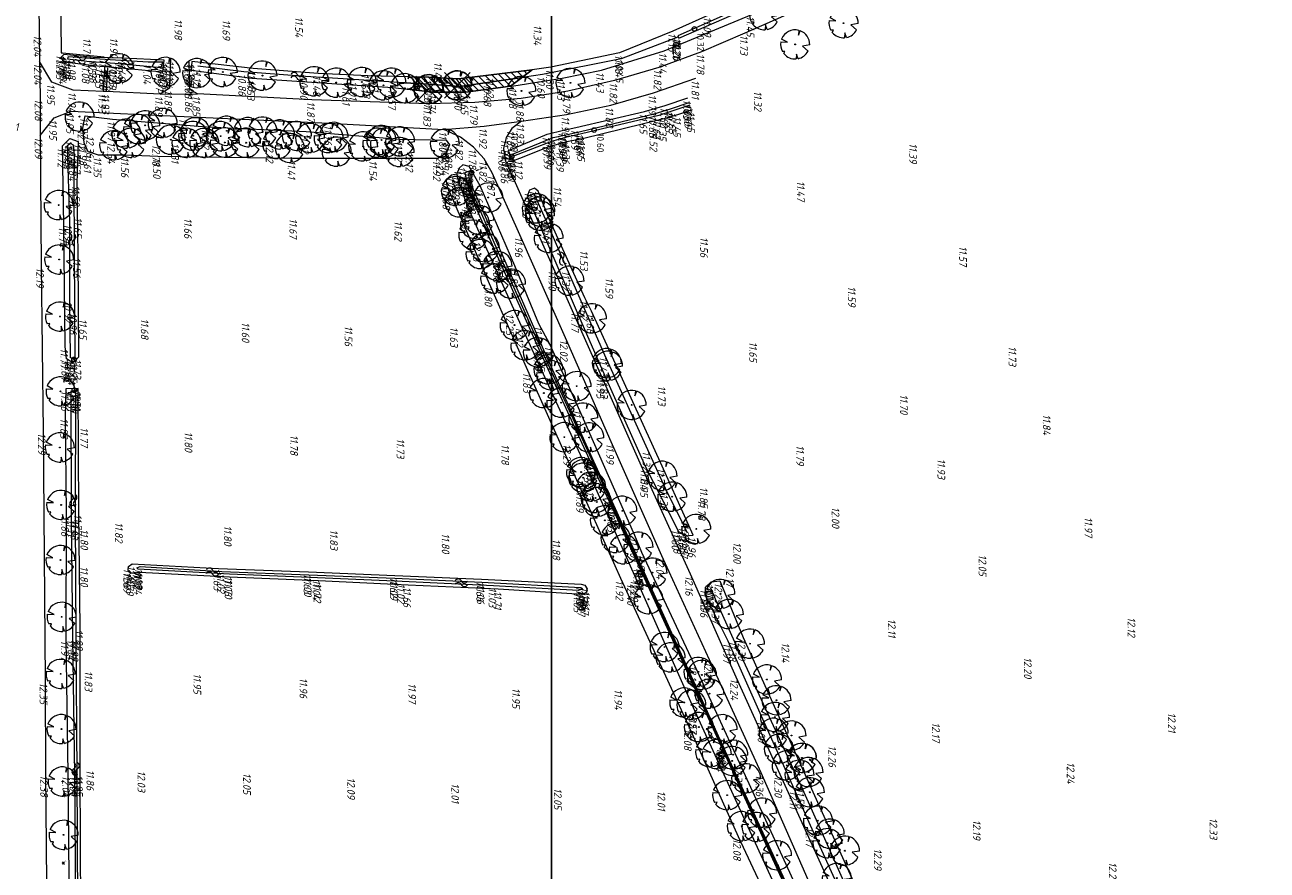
# Model space of a CAD drawing. Header units: metres. Extents: x 232614 to 233692, y 552964 to 554400.
# Tile 18 of 26: x 233434 to 233675, y 553830 to 553994. Entities that reach past the tile are written whole.
import ezdxf

# ---------------------------------------------------------------- set-up
doc = ezdxf.new("R2010")
doc.units = ezdxf.units.M
doc.linetypes.add('NLCS-HIDDEN', pattern=[4, 2, -2])
doc.layers.get('Defpoints').update_dxf_attribs({"color": 241})
for name, color, linetype, lineweight, true_color in [('B-XX-AL-Hoogtecijfer-T', 7, 'Continuous', 18, 0xb8807a), ('Duikerhoogte BOB', 7, 'Continuous', 18, 0x0059b3), ('Q26_Boom', 7, 'Continuous', 13, 0x165700), ('Q69_Duiker', 7, 'NLCS-HIDDEN', 13, 0x0059b3), ('T09_Insteek_sloot', 7, 'Continuous', 13, 0x164c00), ('V-T04_Heg', 7, 'GR-HAAG1', 13, 0x165700), ('V-WE-GR-BOOM_OP_BASIS_VAN_FOTO-S', 7, 'Continuous', 25, 0x165700), ('V-WE-GW-WATERGANG_INSTEEK-G', 7, 'CONTINUOUS-V', 25, 0x004c00), ('Waterpeilhoogte', 7, 'Continuous', 18, 0xb8807a)]:
    doc.layers.add(name, color=color, linetype=linetype, lineweight=lineweight, true_color=true_color)
for name, color, linetype, lineweight in [('Hoogtecijfer-T-UIT', 2, 'Continuous', 18), ('Q87_Elektra_kast', 251, 'Continuous', 13), ('S05_Water', 144, 'Continuous', 13), ('T06_Houtwal', 42, 'Continuous', 13), ('T07_Greppel', 144, 'Continuous', 13), ('V-W11_Waterlijn-G', 144, 'CONTINUOUS-V', 25), ('V-WE-GR-BOOM-G', 1, 'Continuous', 25), ('V-WE-GW-WATERGANG-WERK-A', 252, 'Continuous', 9), ('V01_Kantgeslverh', 251, 'Continuous', 13), ('V02_Kantopenverh', 251, 'Continuous', 13), ('V05_Kanthalfverh', 251, 'Continuous', 13), ('W11_Waterlijn', 142, 'Continuous', 13)]:
    doc.layers.add(name, color=color, linetype=linetype, lineweight=lineweight)
doc.styles.add('ISO', font='NLCS-ISO.ttf')
doc.styles.add('NLCS-ISO', font='NLCS-ISO.ttf', dxfattribs={"height": 1.8})
doc.styles.get("Standard").update_dxf_attribs({"font": 'arial.ttf'})
doc.linetypes.add('CONTINUOUS-V', pattern='A,3.5,[24,NLCS.shx,S=0.5,R=0,X=0,Y=0],3.5', length=7)
doc.linetypes.add('GR-HAAG1', pattern='A,6,[176,NLCS.shx,S=0.125,R=0,X=0,Y=0],-2', length=8)

# ---------------------------------------------------------------- blocks, each defined once
blk = doc.blocks.new('Q87_ELEKTRA_KAST')
at = {"color": 0}
for p, q in [((-0.22, 0.21), (0, 0)), ((-0.21, -0.21), (0, 0)), ((0, 0), (0.21, 0.22)), ((0, 0), (0.22, -0.21))]:
    blk.add_line(p, q, dxfattribs=at)
blk.add_text('e', height=0.4, dxfattribs=at).set_placement((0.29, 0.3))
blk = doc.blocks.new('M02_GRONDSLAGPUNT')
blk.add_circle((0, 0), 0.5)
blk.add_attdef('1', (0.69, 0.6), '', height=1.3)
blk = doc.blocks.new('Q69_DUIKER_OPENING')
at = {"color": 0}
for p, q in [((-0.2, 0.34), (0, 0)), ((-0.2, -0.35), (0, 0)), ((0, 0), (0.52, 0)), ((1, 0), (1.5, 0)), ((1.9, 0), (2.3, 0))]:
    blk.add_line(p, q, dxfattribs=at)
blk = doc.blocks.new('Q26_BOOM')
at = {"flags": 128}
for points in [[(0.72, 2.74), (0.64, 1.8), (0.97, 2.66)], [(-2.79, 0.5), (-1.48, 0.44), (-2.63, 1.05)], [(-2.19, -1.79), (-1.97, -1.36), (-2.47, -1.39)], [(0.56, -2.78), (0.24, -1.87), (0.2, -2.82)], [(2.83, -0.07), (1.44, -0.31), (2.53, -1.28)]]:
    blk.add_lwpolyline(points, dxfattribs=at)
blk.add_lwpolyline([(2.83, -0.07, 0.321944), (0.97, 2.66, 0.321944)], format="xyb", dxfattribs=at)
blk.add_circle((0, 0), 0.0844)
for start, end in [(75.1844, 158.299), (169.749, 209.4302), (219.2667, 274.1068), (281.3601, 333.2046)]:
    blk.add_arc((0, 0), 2.83, start, end)
blk = doc.blocks.new('S05')
for centre, start, end in [((-0.6, 0.04), 28.0726, 151.9276), ((0.6, 0.68), 208.0726, 331.9276), ((-0.6, -0.68), 28.0726, 151.9276), ((0.6, -0.04), 208.0726, 331.9276)]:
    blk.add_arc(centre, 0.68, start, end)
blk = doc.blocks.new('V-SGR-BOOM_08')
at = {"ltscale": 20, "flags": 128}
for points in [[(0.61, 2.32), (0.54, 1.53), (0.82, 2.25)], [(-2.36, 0.43), (-1.25, 0.37), (-2.23, 0.89)], [(-1.86, -1.52), (-1.67, -1.15), (-2.09, -1.18)], [(0.47, -2.35), (0.2, -1.59), (0.17, -2.39)], [(2.4, -0.06), (1.22, -0.26), (2.14, -1.08)]]:
    blk.add_lwpolyline(points, dxfattribs=at)
blk.add_lwpolyline([(2.4, -0.06, 0.321944), (0.82, 2.25, 0.321944)], format="xyb", dxfattribs=at)
blk.add_circle((0, 0), 0.07)
at = {"ltscale": 20}
for start, end in [(75.1844, 158.299), (169.749, 209.4302), (219.2667, 274.1068), (281.3601, 333.2046)]:
    blk.add_arc((0, 0), 2.4, start, end, dxfattribs=at)
at = {"layer": 'V-WE-GR-BOOM-G'}
for p, q in [((-2.12, 2.12), (2.12, -2.12)), ((2.12, 2.12), (-2.12, -2.12))]:
    blk.add_line(p, q, dxfattribs=at)

msp = doc.modelspace()

# ---------------------------------------------------------------- hatches: boundary and pattern name
at = {"layer": 'V-WE-GW-WATERGANG-WERK-A'}
h = msp.add_hatch(dxfattribs=at)
h.set_pattern_fill('AGW-WERK_AANVULLEN', color=256, scale=0.2, angle=90, style=0, pattern_type=2)
h.set_pattern_definition([(135, (0, 0), (-0.7071067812, -0.7071067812), [])])
edge = h.paths.add_edge_path()
edge.add_line((233508.52, 553983.95), (233512.54, 553983.86))
edge.add_line((233512.54, 553983.86), (233518.27, 553983.53))
edge.add_line((233518.27, 553983.53), (233532.57, 553985.33))
edge.add_line((233532.57, 553985.33), (233528.4, 553982.11))
edge.add_line((233528.4, 553982.11), (233519.68, 553980.95))
edge.add_line((233519.68, 553980.95), (233513.43, 553980.99))
edge.add_line((233513.43, 553980.99), (233508.35, 553981.56))
edge.add_arc((233508.49, 553982.75), 1.2, 263.5627, 448.732)
h = msp.add_hatch(dxfattribs=at)
h.set_pattern_fill('AGW-WERK_AANVULLEN-SO', color=256, scale=0.25, angle=80, pattern_type=2)
h.set_pattern_definition([(125, (191.3861, -123.2884), (-1.0239400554, -0.7169705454), [])])
edge = h.paths.add_edge_path()
edge.add_line((233522.17, 553983.96), (233518.27, 553983.53))
edge.add_line((233518.27, 553983.53), (233512.54, 553983.86))
edge.add_line((233512.54, 553983.86), (233508.52, 553983.95))
edge.add_arc((233508.49, 553982.75), 1.2, -96.436, 88.732, ccw=False)
edge.add_line((233508.36, 553981.56), (233513.43, 553980.99))
edge.add_line((233513.43, 553980.99), (233519.68, 553980.95))
edge.add_line((233519.68, 553980.95), (233522.52, 553981.33))
edge.add_arc((233522.34, 553982.64), 1.32, 97.5826, 277.576, ccw=False)

# ---------------------------------------------------------------- linework, layer by layer
at = {"layer": 'Defpoints'}
msp.add_lwpolyline([(232867.83, 554400.49), (233536.33, 554400.49), (233536.33, 552964.49), (232867.83, 552964.49)], close=True, dxfattribs=at)
at = {"layer": 'T06_Houtwal'}
msp.add_lwpolyline([(233515.96, 553969.17), (233514.28, 553968.06), (233501.94, 553968.07), (233486.04, 553968.12), (233459.91, 553968.48), (233453.73, 553968.74), (233448.43, 553968.76), (233446.42, 553969.38), (233445.6, 553971.14), (233445.33, 553973.97), (233445.83, 553976.4), (233451.09, 553975.75), (233469.39, 553974.22), (233488.7, 553973.33), (233506.86, 553971.84), (233515.91, 553971.67), (233516.55, 553970.76)], close=True, dxfattribs=at)
msp.add_lwpolyline([(233586.74, 553805.33), (233581.21, 553818.01), (233572.66, 553836.36), (233563.08, 553857.72), (233549.77, 553886.55), (233542.08, 553903.76), (233531.77, 553926.91), (233524.3, 553943.73), (233516.14, 553962.58), (233515.89, 553964.01), (233516.93, 553964.92), (233517.96, 553965.13)], dxfattribs=at)
at = {"layer": 'T07_Greppel'}
for points in [[(233560.85, 553991.64), (233549.87, 553987.44), (233534.6, 553984.41), (233531.1, 553983.89)], [(233506.73, 553982.86), (233497.96, 553983.41), (233488.56, 553984.03), (233476.6, 553984.9), (233467.7, 553986.03)], [(233520.13, 553965.15), (233520.8, 553961.79), (233526.44, 553948.9), (233534.23, 553931.31), (233543.96, 553909.95), (233553.53, 553888.87), (233569.49, 553853.96), (233584.52, 553821.19), (233595.43, 553797.13), (233601.52, 553784.23), (233611.03, 553762.82)], [(233532.89, 553961.31), (233535.45, 553955.66), (233539.34, 553946.65), (233546.64, 553929.98), (233554.97, 553911.62), (233558.4, 553904.07), (233561.97, 553896.87), (233562.66, 553895.38)], [(233622.05, 553763.61), (233610.84, 553788.24), (233599.73, 553812.77), (233584.88, 553846.18), (233571.68, 553874.79), (233568.34, 553882.05), (233567.41, 553884.35), (233567.28, 553884.66)]]:
    msp.add_lwpolyline(points, dxfattribs=at)
at = {"layer": 'T09_Insteek_sloot'}
for points in [[(233528.4, 553982.11), (233529.02, 553982.2), (233538.4, 553983.66), (233546.03, 553985.22), (233558.22, 553988.99), (233575.21, 553996.07), (233590.96, 554003.23), (233589.76, 554005.73)], [(233589.76, 554005.73), (233577.54, 554000.45), (233566.82, 553995.95), (233559.88, 553992.79), (233549.54, 553988.6), (233536.21, 553985.83), (233532.57, 553985.33)], [(233508.52, 553983.95), (233500.66, 553984.12), (233491.05, 553984.58), (233478.4, 553985.54), (233466.54, 553986.93), (233466.42, 553985.24), (233478.16, 553983.68), (233496.61, 553982.46), (233505.56, 553981.88), (233508.35, 553981.56)], [(233560.99, 553976.63), (233558.12, 553975.81), (233542.36, 553971.91), (233539.34, 553971.34), (233535.79, 553970.34), (233530.15, 553968.12), (233528.77, 553967.58), (233527.96, 553969.67), (233535.52, 553972.79), (233538.64, 553973.56), (233541.09, 553974.12), (233554.39, 553977.22), (233558.42, 553978.41)], [(233558.42, 553978.41), (233562.83, 553979.9)], [(233563.64, 553977.54), (233560.99, 553976.63)], [(233609.08, 553757.51), (233611.15, 553759.25), (233611.97, 553760.21), (233612.57, 553761.36), (233612.6, 553763.93), (233599.96, 553792.05), (233591.75, 553809.71), (233584.74, 553824.82), (233572.92, 553850.64), (233563.97, 553870.01), (233553.9, 553891.59), (233552.53, 553894.88), (233541.56, 553919.71), (233536.03, 553932.01), (233533.9, 553935.97), (233529.21, 553947.26), (233522.51, 553962.8), (233520.37, 553966.53), (233519.14, 553966.89), (233518.4, 553966.22), (233517.96, 553965.13)], [(233517.96, 553965.13), (233518.01, 553964.54), (233519.94, 553958.9), (233530.36, 553935.72), (233544.04, 553905.95), (233552.72, 553886.57), (233564.11, 553860.93), (233583.08, 553819.55), (233594.93, 553794.22), (233598.38, 553786.77), (233608.76, 553762.28)], [(233621.69, 553762.67), (233620.67, 553763.75), (233608.33, 553790.73), (233598.23, 553812.91), (233586.64, 553838.61), (233583.42, 553845.7), (233577.36, 553859.2), (233570.6, 553874.38), (233566.15, 553883.31), (233566.21, 553884.85), (233567.3, 553885.88), (233569.04, 553886.08), (233573.54, 553875.11), (233605.77, 553803.73), (233622.4, 553767.08)]]:
    msp.add_lwpolyline(points, dxfattribs=at)
for points in [[(233453.18, 553987.54), (233447.36, 553987.73), (233441.7, 553988.3), (233441.08, 553987.69), (233441.68, 553986.86), (233448.74, 553986.05), (233451.35, 553985.81), (233460.88, 553984.91), (233461.13, 553987.19)], [(233442.16, 553929.22), (233441.96, 553931.58), (233441.68, 553955.17), (233441.42, 553970.55), (233442.82, 553971.98), (233444.45, 553971.37), (233444.37, 553969.43), (233444.21, 553963.21), (233444.39, 553949.24), (233444.49, 553929.52), (233443.45, 553928.4)], [(233563.81, 553894.98), (233562.42, 553898.14), (233557.8, 553908.36), (233544.1, 553938.46), (233542.82, 553941.01), (233535.8, 553956.51), (233533.77, 553961.74), (233533.01, 553962.33), (233532.08, 553961.94), (233531.6, 553960.76), (233541.12, 553938.66), (233546.72, 553925.87), (233554.61, 553908.2), (233560.6, 553896.42), (233560.95, 553895.7), (233562.29, 553894.85)], [(233444.98, 553822.01), (233444.82, 553848.69), (233444.84, 553876.96), (233444.58, 553899.38), (233444.48, 553923.43), (233442.09, 553923.4), (233441.96, 553918.01), (233442.12, 553899.07), (233442.06, 553874.87), (233442.46, 553848.59), (233442.7, 553821.89)], [(233456.34, 553887.7), (233454.7, 553887.52), (233454.16, 553888.1), (233454.21, 553888.86), (233454.96, 553889.39), (233471.67, 553888.49), (233489.19, 553887.82), (233505.95, 553887.15), (233522.72, 553886.38), (233542.1, 553885.41), (233542.83, 553885.24), (233543.23, 553884.51), (233543.07, 553883.82), (233542.35, 553883.45), (233526.01, 553884.46), (233508.53, 553885.27), (233491.11, 553886.09), (233473.84, 553886.81)]]:
    msp.add_lwpolyline(points, close=True, dxfattribs=at)
at = {"layer": 'V-T04_Heg', "flags": 128}
msp.add_lwpolyline([(233441.07, 554021.6), (233440.94, 554006.98), (233441.18, 553988.6), (233441.39, 553988.58), (233449.48, 553987.82)], dxfattribs=at)
at = {"layer": 'V-W11_Waterlijn-G', "flags": 128}
msp.add_lwpolyline([(233531.1, 553983.89), (233518.49, 553982.05), (233512.61, 553982.5), (233506.73, 553982.86)], dxfattribs=at)
at = {"layer": 'V-WE-GW-WATERGANG_INSTEEK-G', "flags": 128}
msp.add_lwpolyline([(233508.52, 553983.95), (233512.54, 553983.86), (233518.27, 553983.53), (233532.57, 553985.33), (233528.4, 553982.11), (233519.68, 553980.95), (233513.43, 553980.99), (233508.35, 553981.56, 1.04616)], format="xyb", close=True, dxfattribs=at)
for points in [[(233532.57, 553985.33), (233518.27, 553983.53), (233512.54, 553983.86), (233508.52, 553983.95)], [(233508.35, 553981.56), (233513.43, 553980.99), (233519.68, 553980.95), (233528.4, 553982.11)]]:
    msp.add_lwpolyline(points, dxfattribs=at)
at = {"layer": 'V01_Kantgeslverh'}
for points in [[(233435.67, 554166.31), (233435.54, 554165.41), (233435.75, 554138.64), (233435.98, 554105.27), (233436.29, 554070.36), (233436.7, 554034.76), (233436.64, 554015.63), (233436.9, 553992.38), (233436.95, 553986.93)], [(233436.95, 553986.93), (233437.06, 553979.97), (233437.07, 553972.57)], [(233437.07, 553972.57), (233437.27, 553947.24), (233437.69, 553915.13), (233438.03, 553866.64), (233438.13, 553848.71), (233438.37, 553820.37), (233438.45, 553813.03), (233439.1, 553801.77), (233441.07, 553789.88), (233440.9, 553779.3), (233440.08, 553769.16), (233437.98, 553756.33), (233437.8, 553752.15)]]:
    msp.add_lwpolyline(points, dxfattribs=at)
at = {"layer": 'V02_Kantopenverh'}
for points in [[(233675.26, 554037.07), (233637.17, 554020.31), (233609.76, 554008.28), (233573.89, 553992.42), (233565.48, 553988.79), (233557.15, 553985.76), (233548.56, 553983.21), (233539.49, 553981.19), (233530.44, 553979.72), (233521.47, 553978.99), (233512.43, 553978.72), (233489.81, 553979.51), (233467.61, 553980.67)], [(233449.33, 553981.1), (233443.51, 553981.35), (233439.36, 553982.92), (233436.95, 553986.93)], [(233449.55, 553985.76), (233449.33, 553981.1)], [(233449.97, 553981.07), (233450.2, 553985.71)], [(233462.38, 553987.46), (233462.3, 553986.02), (233462.17, 553981.75), (233460.36, 553980.61)], [(233467.61, 553980.67), (233466.13, 553981.52), (233466.09, 553984.12), (233466, 553986.86)], [(233556.14, 553980.82), (233564.38, 553983.67)], [(233449.97, 553981.07), (233449.33, 553981.1)], [(233460.36, 553980.61), (233449.97, 553981.07)], [(233530.49, 553975.35), (233539.25, 553976.64), (233547.83, 553978.45), (233556.14, 553980.82)], [(233460.36, 553980.61), (233467.61, 553980.67)], [(233437.07, 553972.57), (233439.79, 553976.01), (233443.11, 553977.27), (233465.04, 553976.23), (233493.17, 553974.96), (233515.46, 553973.7)], [(233515.46, 553973.7), (233523.27, 553974.37), (233530.49, 553975.35)]]:
    msp.add_lwpolyline(points, dxfattribs=at)
at = {"layer": 'V05_Kanthalfverh'}
for points in [[(233616.53, 553759.87), (233604.71, 553786.22), (233595.53, 553807.05), (233586.13, 553828.03), (233577.03, 553848.8), (233566.98, 553870.75), (233557.75, 553890.94), (233547.92, 553913.09), (233539.04, 553933.25), (233530.19, 553953.24), (233524.79, 553965.29), (233523.29, 553968), (233521.19, 553970.32), (233518.65, 553972.25), (233515.46, 553973.7)], [(233530.49, 553975.35), (233528.64, 553973.94), (233527.51, 553972.2), (233526.99, 553970.05), (233527.43, 553967.63), (233536.7, 553946.71), (233546.04, 553925.79), (233554.54, 553906.65), (233563.27, 553887.45), (233572.13, 553867.44), (233580.64, 553848.55), (233589.86, 553828.37), (233598.93, 553808.51), (233607.98, 553788.19), (233620.11, 553761.52)]]:
    msp.add_lwpolyline(points, dxfattribs=at)
at = {"layer": 'W11_Waterlijn'}
for points in [[(233590, 554004.09), (233589.61, 554004.74), (233560.88, 553991.88), (233561.03, 553991.48)], [(233442.52, 553987.85), (233442.39, 553987.41), (233446.12, 553987.02), (233451.57, 553986.63), (233460.54, 553985.75), (233460.87, 553986.82), (233458.06, 553986.79), (233452.72, 553987.1), (233447.65, 553987.41), (233443.44, 553987.76)], [(233443.77, 553938.5), (233443.82, 553929.23), (233442.98, 553929.38), (233442.82, 553940.7), (233442.81, 553955.71), (233442.38, 553970.64), (233442.9, 553971.05), (233443.49, 553970.72), (233443.69, 553968.38), (233443.64, 553962.92)], [(233444.39, 553823.1), (233444.25, 553848.53), (233444.05, 553875.09), (233443.91, 553898.3), (233443.97, 553922.86), (233443.06, 553922.89), (233443.09, 553898.37), (233443.38, 553875.05), (233443.74, 553848.52), (233443.93, 553823.1)], [(233456.1, 553888.33), (233455.83, 553888.62), (233456.47, 553888.86), (233472.37, 553887.91), (233489.24, 553887.24), (233505.94, 553886.59), (233522.81, 553885.84), (233542.05, 553884.77), (233542.37, 553884.52), (233541.58, 553884.2), (233525.07, 553885.13), (233507.35, 553885.93), (233490.93, 553886.68), (233473.82, 553887.41)]]:
    msp.add_lwpolyline(points, close=True, dxfattribs=at)
for points in [[(233563.2, 553978.43), (233560.11, 553977.43), (233557.15, 553976.47), (233542.18, 553972.9), (233539.03, 553972.17), (233536.33, 553971.4), (233528.96, 553968.54), (233528.77, 553968.93), (233536.64, 553972.14), (233538.85, 553972.63), (233541.96, 553973.32), (233556.28, 553976.76), (233559.43, 553977.74), (233563.08, 553978.99)], [(233584.83, 553821.09), (233569.74, 553853.82), (233553.72, 553889.06), (233548.41, 553900.79), (233544.23, 553909.98), (233534.61, 553931.43), (233526.89, 553949.2), (233521.21, 553961.99), (233520.73, 553963.83), (233520.71, 553965.75), (233519.54, 553965.32), (233520.38, 553961.52), (233526.03, 553948.61), (233533.9, 553931.09), (233543.66, 553909.74), (233548.19, 553900.16), (233553.26, 553888.94), (233569.39, 553853.66), (233584.34, 553820.94)]]:
    msp.add_lwpolyline(points, dxfattribs=at)

# ---------------------------------------------------------------- block references
at = {"layer": 'Duikerhoogte BOB'}
ref = msp.add_blockref('M02_GRONDSLAGPUNT', (233528.58, 553968.46), dxfattribs=dict(at, xscale=0.9, yscale=0.9, zscale=0.9, rotation=270))
ref.add_attrib('M02_GRONDSLAGPUNT', '10.80', (233528.51, 553973.09), dxfattribs={"layer": '0', "color": 0, "height": 1.35, "rotation": 270, "style": 'ISO'})
ref = msp.add_blockref('M02_GRONDSLAGPUNT', (233520.81, 553965.37), dxfattribs=dict(at, xscale=0.9, yscale=0.9, zscale=0.9, rotation=270))
ref.add_attrib('M02_GRONDSLAGPUNT', '10.78', (233519.67, 553964.68), dxfattribs={"layer": '0', "color": 0, "height": 1.35, "rotation": 270, "style": 'ISO'})
ref = msp.add_blockref('M02_GRONDSLAGPUNT', (233443.66, 553929.09), dxfattribs=dict(at, xscale=0.9, yscale=0.9, zscale=0.9, rotation=270))
ref.add_attrib('M02_GRONDSLAGPUNT', '10.86', (233441.83, 553928.41), dxfattribs={"layer": '0', "color": 0, "height": 1.35, "rotation": 270, "style": 'ISO'})
ref = msp.add_blockref('M02_GRONDSLAGPUNT', (233443.71, 553923.1), dxfattribs=dict(at, xscale=0.9, yscale=0.9, zscale=0.9, rotation=270))
ref.add_attrib('M02_GRONDSLAGPUNT', '10.81', (233443.57, 553922.42), dxfattribs={"layer": '0', "color": 0, "height": 1.35, "rotation": 270, "style": 'ISO'})
at = {"layer": 'Q26_Boom'}
for p in [(233577.62, 553995.92), (233593.03, 553994.37), (233583.63, 553990.24), (233452.41, 553985.6), (233461.42, 553984.92), (233467.54, 553984.67), (233472.53, 553984.89), (233480.23, 553984.18), (233490.3, 553983.08), (233494.56, 553982.82), (233499.52, 553982.94), (233505.27, 553982.81), (233540.01, 553982.77), (233503.72, 553982.3), (233507.87, 553981.74), (233530.49, 553981.21), (233444.73, 553976.22), (233453.79, 553972.93), (233456.09, 553973.81), (233457.48, 553974.53), (233460.84, 553974.98), (233467.21, 553973.18), (233473.3, 553973.47), (233477.45, 553973.21), (233480.27, 553973.31), (233451.43, 553970.67), (233454.68, 553971.13), (233462.43, 553971.75), (233465.47, 553971.13), (233466.78, 553972.48), (233468.94, 553971.12), (233472.11, 553972.43), (233472.91, 553971.2), (233477.04, 553971.15), (233483.07, 553970.89), (233483.62, 553972.76), (233486.91, 553972.47), (233489.47, 553972.08), (233493.08, 553972.05), (233494.05, 553972.29), (233502.53, 553971.16), (233503.31, 553971.68), (233504.02, 553971.17), (233506.94, 553971.4), (233515.63, 553970.97), (233485.53, 553970.14), (233494.64, 553969.42), (233499.77, 553970.44), (233506.85, 553969.35), (233517.78, 553961.78), (233440.67, 553959.05), (233518.48, 553959.56), (233524.06, 553960.52), (233533.47, 553958.42), (233522.31, 553956.16), (233534.1, 553957), (233534.15, 553957.79), (233521.49, 553955.4), (233521.15, 553953.31), (233535.79, 553952.68), (233522.54, 553949.55), (233523.39, 553950.85), (233440.77, 553948.48), (233525.84, 553947.23), (233525.4, 553944.79), (233539.82, 553944.36), (233528.49, 553943.79), (233440.93, 553937.4), (233544.2, 553937.05), (233529.18, 553935.75), (233531.26, 553931.82), (233533.67, 553930.47), (233535.73, 553927.15), (233547.07, 553928.36), (233547.3, 553927.84), (233536.25, 553926.03), (233441.04, 553922.88), (233534.84, 553922.54), (233541.22, 553923.88), (233538.23, 553920.68), (233551.9, 553920.24), (233542.5, 553917.78), (233538.83, 553913.99), (233543.67, 553913.93), (233440.89, 553911.98), (233542.07, 553907.21), (233542.48, 553906.12), (233542.58, 553906.79), (233557.88, 553906.48), (233544.04, 553904.38), (233441.14, 553900.83), (233544.87, 553902.17), (233545.16, 553901.39), (233559.78, 553902.43), (233550.1, 553899.69), (233546.68, 553897.84), (233564.45, 553896.17), (233548.77, 553894.41), (233550.39, 553892.21), (233553.22, 553892.71), (233441.03, 553890.13), (233555.95, 553887.67), (233555.15, 553882.51), (233569.12, 553883.55), (233441.25, 553879.1), (233570.75, 553879.63), (233558.3, 553873.24), (233574.87, 553873.89), (233559.45, 553871.24), (233441.06, 553868.02), (233564.85, 553868.41), (233565.54, 553867.82), (233578.16, 553866.94), (233562.11, 553862.47), (233563.49, 553862.01), (233567, 553864.18), (233580.02, 553862.9), (233579.72, 553859.65), (233441.22, 553857.3), (233564.95, 553857.69), (233569.54, 553857.28), (233579.45, 553856.58), (233582.93, 553856.05), (233567.12, 553852.81), (233568.42, 553852.45), (233571.61, 553852.34), (233580.47, 553853.45), (233571.42, 553851.12), (233581.99, 553850.26), (233584.93, 553851.72), (233584.97, 553851.7), (233574.1, 553847.73), (233584.48, 553848.45), (233586.22, 553848.96), (233441.43, 553847.13), (233570.44, 553844.47), (233586.47, 553845.04), (233577.22, 553841.07), (233573.26, 553838.46), (233576.12, 553838.31), (233588.06, 553839.52), (233441.63, 553836.77), (233590.35, 553837), (233589.9, 553835.15), (233593.29, 553833.69), (233580.12, 553832.8), (233591.71, 553828.38)]:
    msp.add_blockref('Q26_BOOM', p, dxfattribs=at)
at = {"layer": 'Q69_Duiker'}
for p, rotation in [((233528.58, 553968.46), 201.6515632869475), ((233520.81, 553965.37), 21.65156328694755), ((233443.66, 553929.09), 270.4868556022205), ((233443.71, 553923.1), 90.48685560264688)]:
    msp.add_blockref('Q69_DUIKER_OPENING', p, dxfattribs=dict(at, rotation=rotation))
at = {"layer": 'Q87_Elektra_kast'}
for p in [(233454.62, 553974.53), (233441.56, 553831.29)]:
    msp.add_blockref('Q87_ELEKTRA_KAST', p, dxfattribs=at)
at = {"layer": 'S05_Water'}
for p, rotation in [((233444.67, 553987.21), 356.1139931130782), ((233454.11, 553986.49), 355.201600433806), ((233486.95, 553984.04), 355.4805562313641), ((233443.27, 553952.31), 92.31262499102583), ((233538.33, 553948.65), 295.3275853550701), ((233528.03, 553945.36), 114.4080964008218), ((233443.51, 553901.68), 90.4066231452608), ((233470.51, 553887.81), 356.0664852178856), ((233518.83, 553885.72), 357.8959087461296), ((233443.97, 553849.6), 90)]:
    msp.add_blockref('S05', p, dxfattribs=dict(at, rotation=rotation))
at = {"layer": 'V-WE-GR-BOOM_OP_BASIS_VAN_FOTO-S', "xscale": 1.180007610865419, "yscale": 1.180007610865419, "zscale": 1.180007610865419}
for p in [(233512.49, 553981.55), (233518.04, 553982.28)]:
    msp.add_blockref('V-SGR-BOOM_08', p, dxfattribs=at)
at = {"layer": 'Waterpeilhoogte'}
ref = msp.add_blockref('M02_GRONDSLAGPUNT', (233564.07, 553993.24), dxfattribs=dict(at, xscale=0.9, yscale=0.9, zscale=0.9, rotation=270))
ref.add_attrib('M02_GRONDSLAGPUNT', '10.32', (233564.61, 553992.62), dxfattribs={"layer": '0', "color": 0, "height": 1.35, "rotation": 270, "style": 'ISO'})
ref = msp.add_blockref('M02_GRONDSLAGPUNT', (233544.62, 553973.62), dxfattribs=dict(at, xscale=0.9, yscale=0.9, zscale=0.9, rotation=270))
ref.add_attrib('M02_GRONDSLAGPUNT', '10.60', (233545.16, 553973), dxfattribs={"layer": '0', "color": 0, "height": 1.35, "rotation": 270, "style": 'ISO'})

# ---------------------------------------------------------------- texts
at = {"layer": 'B-XX-AL-Hoogtecijfer-T', "style": 'NLCS-ISO', "oblique": 13.5}
for s, p in [('11.54', (233486.57, 553995.6)), ('11.09', (233565.85, 553995.61)), ('11.45', (233574.2, 553995.73)), ('11.98', (233463.14, 553995.16)), ('11.69', (233472.47, 553995.04)), ('11.34', (233532.88, 553994.03)), ('12.04', (233435.83, 553992.03)), ('11.79', (233445.41, 553991.49)), ('11.90', (233450.63, 553991.55)), ('11.15', (233558.99, 553992.45)), ('10.20', (233559.82, 553991.29)), ('10.21', (233559.92, 553991.53)), ('10.26', (233559.98, 553991.11)), ('11.73', (233572.94, 553992.07)), ('11.75', (233440.22, 553988.26)), ('11.76', (233440.42, 553988.21)), ('11.18', (233548.65, 553988.23)), ('11.44', (233557.19, 553988.64)), ('11.78', (233564.51, 553988.43)), ('12.04', (233435.88, 553986.58)), ('11.73', (233440.13, 553987.34)), ('11.74', (233440.69, 553986.51)), ('11.79', (233440.73, 553987.96)), ('11.26', (233441.42, 553987.04)), ('11.30', (233441.57, 553987.5)), ('11.08', (233442.48, 553987.39)), ('11.08', (233445.15, 553986.66)), ('11.56', (233446.39, 553987.37)), ('10.98', (233446.6, 553987.06)), ('11.72', (233448.52, 553987.47)), ('10.95', (233450.52, 553986.29)), ('10.96', (233451.67, 553986.74)), ('11.49', (233452.17, 553987.2)), ('11.04', (233457.07, 553986.44)), ('11.02', (233459.91, 553986.47)), ('11.61', (233460.25, 553986.82)), ('11.81', (233461.51, 553987.1)), ('11.83', (233465.05, 553986.5)), ('11.76', (233465.57, 553986.56)), ('11.42', (233513.55, 553986.82)), ('10.45', (233548.78, 553987.1)), ('11.55', (233447.78, 553985.71)), ('11.66', (233448.58, 553985.39)), ('11.68', (233449.23, 553985.34)), ('11.69', (233450.38, 553985.45)), ('10.97', (233459.51, 553985.41)), ('11.75', (233459.92, 553984.57)), ('11.84', (233461.31, 553985.66)), ('11.86', (233465.12, 553983.75)), ('11.80', (233465.47, 553984.88)), ('11.12', (233466.81, 553985.68)), ('10.86', (233475.55, 553984.53)), ('11.48', (233477.39, 553985.17)), ('10.90', (233487.53, 553983.69)), ('11.48', (233490.05, 553984.22)), ('11.61', (233499.4, 553984.53)), ('11.38', (233499.69, 553983.76)), ('11.41', (233501.32, 553984.72)), ('11.43', (233511.55, 553983.51)), ('11.42', (233523.68, 553983.89)), ('10.60', (233533.57, 553984.04)), ('11.30', (233535.26, 553985.48)), ('11.43', (233545.04, 553984.87)), ('11.82', (233556.19, 553985.4)), ('11.95', (233438.39, 553982.58)), ('11.94', (233442.52, 553981.01)), ('11.89', (233461.2, 553981.39)), ('11.86', (233465.16, 553981.15)), ('11.53', (233477.2, 553983.34)), ('11.61', (233495.74, 553982.09)), ('11.01', (233497.09, 553983.06)), ('11.57', (233504.61, 553981.54)), ('10.87', (233511.58, 553982.13)), ('11.50', (233517.32, 553983.18)), ('10.90', (233517.46, 553981.71)), ('10.68', (233523.16, 553982.5)), ('11.68', (233528.06, 553981.83)), ('11.53', (233537.45, 553983.32)), ('11.82', (233547.6, 553982.84)), ('11.81', (233563.51, 553983.31)), ('11.32', (233575.64, 553981.18)), ('12.08', (233436.02, 553979.61)), ('11.93', (233448.38, 553980.75)), ('11.93', (233449.02, 553980.73)), ('11.89', (233459.39, 553980.26)), ('11.85', (233466.65, 553980.32)), ('11.87', (233488.86, 553979.15)), ('11.74', (233512.44, 553980.64)), ('11.65', (233518.71, 553980.6)), ('11.79', (233520.5, 553978.65)), ('11.88', (233529.47, 553979.36)), ('11.79', (233538.52, 553980.85)), ('11.79', (233555.17, 553980.48)), ('11.63', (233561.88, 553979.53)), ('10.60', (233562.05, 553978.62)), ('11.95', (233442.15, 553976.93)), ('11.83', (233511.47, 553978.36)), ('11.90', (233538.3, 553976.3)), ('11.88', (233546.86, 553978.09)), ('11.65', (233553.43, 553976.86)), ('10.65', (233555.23, 553976.41)), ('11.62', (233557.46, 553978.04)), ('10.65', (233558.38, 553977.38)), ('10.65', (233559.07, 553977.07)), ('11.45', (233559.99, 553976.29)), ('10.69', (233562.15, 553978.07)), ('11.45', (233562.64, 553977.2)), ('11.95', (233438.82, 553975.67)), ('11.97', (233444.88, 553976.06)), ('11.97', (233450.14, 553975.41)), ('11.74', (233464.05, 553975.88)), ('11.82', (233468.43, 553973.86)), ('11.76', (233492.2, 553974.6)), ('11.92', (233522.31, 553974.03)), ('11.93', (233529.54, 553975.01)), ('11.59', (233540.12, 553973.78)), ('10.62', (233556.11, 553976.1)), ('11.35', (233557.16, 553975.47)), ('12.09', (233436.02, 553972.23)), ('11.70', (233441.87, 553971.63)), ('12.12', (233444.37, 553973.62)), ('12.36', (233446.02, 553972.47)), ('11.82', (233487.74, 553972.97)), ('11.82', (233505.9, 553971.48)), ('11.80', (233514.51, 553973.34)), ('11.82', (233517.69, 553971.89)), ('11.84', (233526.51, 553971.84)), ('11.89', (233527.67, 553973.58)), ('11.67', (233534.57, 553972.42)), ('10.65', (233535.6, 553971.78)), ('11.59', (233537.67, 553973.22)), ('10.59', (233537.8, 553972.29)), ('10.69', (233537.98, 553971.81)), ('10.61', (233541.01, 553972.95)), ('10.67', (233541.15, 553972.54)), ('11.45', (233541.36, 553971.57)), ('11.52', (233555.39, 553973.43)), ('11.72', (233440.46, 553970.2)), ('10.93', (233441.35, 553970.3)), ('10.95', (233441.85, 553970.71)), ('10.98', (233442.45, 553970.37)), ('11.57', (233443.42, 553969.09)), ('11.77', (233443.5, 553971.02)), ('11.98', (233444.64, 553970.79)), ('11.61', (233445.54, 553969.01)), ('12.54', (233450.13, 553971.3)), ('12.78', (233458.84, 553970.81)), ('12.31', (233462.5, 553971.06)), ('12.12', (233480.88, 553971.12)), ('12.12', (233508, 553969.37)), ('12.22', (233513.89, 553969.11)), ('11.84', (233514.92, 553971.31)), ('11.88', (233515.59, 553970.4)), ('11.78', (233520.23, 553969.96)), ('11.86', (233526.02, 553969.69)), ('11.73', (233527.01, 553969.32)), ('11.39', (233534.82, 553970)), ('10.70', (233535.3, 553971.05)), ('11.39', (233537.27, 553969.54)), ('11.36', (233538.37, 553970.97)), ('11.39', (233605.79, 553971.05)), ('10.84', (233442.62, 553968.02)), ('11.35', (233447.46, 553968.42)), ('11.56', (233452.76, 553968.38)), ('11.50', (233458.96, 553968.14)), ('11.41', (233485.13, 553967.77)), ('11.54', (233500.95, 553967.73)), ('11.92', (233513.32, 553967.72)), ('11.94', (233514.97, 553968.82)), ('11.49', (233518.13, 553966.55)), ('11.82', (233522.33, 553967.64)), ('11.86', (233526.46, 553967.26)), ('10.66', (233527.72, 553968.56)), ('11.61', (233527.9, 553967.21)), ('10.68', (233527.92, 553968.17)), ('11.12', (233529.27, 553967.77)), ('11.77', (233515.98, 553964.57)), ('11.72', (233517, 553964.78)), ('11.69', (233517.04, 553964.19)), ('11.52', (233517.43, 553965.88)), ('10.66', (233518.49, 553964.95)), ('10.64', (233519.06, 553964.78)), ('11.38', (233519.4, 553966.17)), ('10.66', (233519.67, 553965.38)), ('11.87', (233523.84, 553964.93)), ('10.94', (233442.57, 553962.58)), ('11.58', (233443.25, 553962.86)), ('11.71', (233515.02, 553963.66)), ('11.68', (233515.18, 553962.21)), ('12.07', (233516.28, 553963.29)), ('10.69', (233519.68, 553963.47)), ('11.63', (233521.56, 553962.44)), ('11.69', (233532.03, 553961.97)), ('11.54', (233536.74, 553962.66)), ('11.47', (233583.98, 553963.72)), ('10.73', (233519.35, 553961.17)), ('10.54', (233519.73, 553961.45)), ('10.69', (233520.16, 553961.63)), ('11.73', (233530.65, 553960.41)), ('11.72', (233531.12, 553961.59)), ('11.41', (233531.97, 553960.96)), ('11.60', (233532.82, 553961.38)), ('12.03', (233518.91, 553958.55)), ('11.74', (233440.69, 553954.82)), ('10.94', (233441.74, 553955.36)), ('11.65', (233443.69, 553956.65)), ('11.66', (233465.02, 553956.52)), ('11.67', (233485.46, 553956.43)), ('11.62', (233505.85, 553955.99)), ('11.41', (233534.54, 553955.31)), ('11.56', (233534.83, 553956.15)), ('11.96', (233529.23, 553952.89)), ('11.56', (233565.19, 553952.85)), ('12.18', (233521.07, 553952.01)), ('11.53', (233541.88, 553950.27)), ('11.57', (233615.47, 553951.07)), ('11.56', (233443.42, 553948.89)), ('10.68', (233524.98, 553948.24)), ('10.58', (233525.4, 553948.55)), ('10.68', (233525.85, 553948.83)), ('12.19', (233436.3, 553946.9)), ('11.81', (233528.34, 553946.89)), ('11.90', (233535.75, 553946.37)), ('11.32', (233538.38, 553946.3)), ('11.59', (233546.81, 553944.94)), ('11.80', (233523.35, 553943.37)), ('11.59', (233593.88, 553943.26)), ('10.92', (233441.78, 553940.36)), ('11.62', (233541.86, 553940.64)), ('10.96', (233442.73, 553938.14)), ('12.25', (233527.49, 553937.94)), ('11.77', (233540.17, 553938.31)), ('11.66', (233543.13, 553938.09)), ('11.65', (233444.63, 553936.94)), ('11.68', (233456.61, 553936.99)), ('11.60', (233476.21, 553936.31)), ('11.56', (233496.18, 553935.6)), ('11.63', (233516.65, 553935.39)), ('12.12', (233529.4, 553935.37)), ('11.61', (233533.03, 553935.6)), ('12.02', (233538, 553932.9)), ('11.77', (233441.01, 553931.23)), ('10.72', (233532.86, 553930.74)), ('10.60', (233533.2, 553930.95)), ('10.75', (233533.57, 553931.08)), ('11.84', (233535.04, 553931.65)), ('11.65', (233574.74, 553932.51)), ('11.73', (233625.05, 553931.63)), ('11.87', (233441.2, 553928.85)), ('10.94', (233441.91, 553929.04)), ('11.74', (233442.46, 553928.05)), ('10.95', (233442.78, 553928.89)), ('11.73', (233443.54, 553929.17)), ('11.43', (233545.65, 553929.63)), ('11.83', (233530.82, 553926.55)), ('11.83', (233545.77, 553925.51)), ('11.95', (233545.07, 553925.45)), ('11.73', (233556.97, 553923.97)), ('11.96', (233441.12, 553923.04)), ('11.01', (233442.18, 553922.54)), ('11.00', (233443.02, 553922.51)), ('11.84', (233443.49, 553923.07)), ('11.70', (233603.99, 553922.27)), ('11.98', (233540.59, 553919.36)), ('11.84', (233631.71, 553918.41)), ('11.83', (233441, 553917.64)), ('11.77', (233444.89, 553915.89)), ('12.29', (233436.64, 553914.78)), ('11.80', (233465.13, 553915.03)), ('11.78', (233485.61, 553914.43)), ('11.73', (233506.26, 553913.72)), ('11.78', (233526.61, 553912.6)), ('12.29', (233538.61, 553912.65)), ('11.99', (233546.95, 553912.75)), ('11.32', (233554.01, 553911.27)), ('11.79', (233583.86, 553912.41)), ('10.75', (233542.61, 553909.4)), ('10.61', (233543.01, 553909.58)), ('10.73', (233543.2, 553909.63)), ('11.93', (233611.26, 553909.78)), ('11.95', (233553.58, 553906.31)), ('11.84', (233553.61, 553907.84)), ('11.77', (233556.84, 553908.01)), ('12.13', (233543.09, 553905.6)), ('11.85', (233565.15, 553904.29)), ('11.89', (233541.11, 553903.41)), ('11.36', (233557.44, 553903.7)), ('11.78', (233564.74, 553901.83)), ('11.77', (233443.63, 553899.03)), ('10.83', (233547.16, 553899.8)), ('10.79', (233547.36, 553900.45)), ('12.00', (233590.74, 553900.42)), ('11.86', (233441.15, 553898.71)), ('11.11', (233442.29, 553898.02)), ('11.03', (233442.96, 553897.95)), ('11.82', (233451.62, 553897.45)), ('11.80', (233472.74, 553896.82)), ('11.73', (233561.47, 553897.79)), ('11.97', (233639.82, 553898.46)), ('11.80', (233444.9, 553896.11)), ('11.83', (233493.34, 553896.03)), ('11.80', (233515.03, 553895.31)), ('11.88', (233536.53, 553894.2)), ('11.90', (233551.58, 553894.54)), ('11.80', (233559.65, 553896.06)), ('11.78', (233559.99, 553895.33)), ('11.28', (233561.01, 553896.51)), ('11.87', (233561.34, 553894.49)), ('11.54', (233561.66, 553895.04)), ('11.96', (233562.84, 553894.62)), ('12.00', (233571.62, 553893.59)), ('11.90', (233552.94, 553891.25)), ('12.04', (233556.68, 553890.59)), ('12.05', (233619.26, 553891.17)), ('11.80', (233444.88, 553888.89)), ('11.69', (233453.19, 553887.74)), ('11.58', (233453.25, 553888.51)), ('11.79', (233453.73, 553887.18)), ('11.60', (233454.01, 553889.02)), ('11.11', (233455.03, 553888.27)), ('11.13', (233455.22, 553887.98)), ('11.74', (233455.35, 553887.35)), ('11.08', (233455.5, 553888.5)), ('11.63', (233470.72, 553888.12)), ('11.02', (233471.41, 553887.55)), ('11.06', (233472.85, 553887.04)), ('11.63', (233488.23, 553887.46)), ('10.90', (233552.23, 553888.6)), ('10.81', (233552.58, 553888.51)), ('10.87', (233552.69, 553888.7)), ('12.16', (233562.3, 553887.09)), ('12.17', (233570.24, 553888.77)), ('11.70', (233472.88, 553886.45)), ('11.00', (233488.29, 553886.89)), ('11.04', (233489.94, 553886.33)), ('11.72', (233490.15, 553885.74)), ('11.09', (233504.97, 553886.25)), ('11.62', (233504.99, 553886.78)), ('11.02', (233506.39, 553885.58)), ('11.66', (233507.56, 553884.9)), ('11.66', (233521.75, 553886.01)), ('11.06', (233521.84, 553885.47)), ('11.03', (233524.12, 553884.78)), ('11.73', (233541.15, 553885.06)), ('11.71', (233541.95, 553884.89)), ('11.92', (233548.81, 553886.21)), ('12.40', (233550.97, 553885.54)), ('12.29', (233551.67, 553886.23)), ('12.04', (233566.23, 553885.53)), ('12.29', (233567.99, 553885.74)), ('11.71', (233525.14, 553884.11)), ('11.05', (233540.61, 553883.86)), ('11.09', (233541.08, 553884.42)), ('11.77', (233541.39, 553883.1)), ('11.06', (233541.4, 553884.15)), ('11.67', (233542.11, 553883.45)), ('11.64', (233542.24, 553884.15)), ('11.96', (233565.18, 553882.95)), ('11.98', (233565.24, 553884.49)), ('11.76', (233566.31, 553884.3)), ('11.64', (233566.42, 553883.98)), ('11.37', (233567.39, 553881.7)), ('12.11', (233601.65, 553878.67)), ('12.12', (233648.17, 553879.02)), ('11.89', (233443.87, 553876.61)), ('11.97', (233441.11, 553874.52)), ('11.04', (233442.39, 553874.7)), ('10.99', (233443, 553874.75)), ('11.97', (233569.65, 553874.04)), ('11.38', (233570.71, 553874.43)), ('12.30', (233572.5, 553874.76)), ('12.14', (233581, 553874.11)), ('12.26', (233565.93, 553870.39)), ('12.20', (233628.04, 553871.23)), ('11.83', (233445.71, 553868.61)), ('11.95', (233466.83, 553868.09)), ('12.14', (233562.98, 553869.66)), ('12.35', (233436.98, 553866.3)), ('11.96', (233487.43, 553867.25)), ('11.97', (233508.54, 553866.19)), ('11.95', (233528.71, 553865.28)), ('12.24', (233571.07, 553867.09)), ('11.94', (233548.55, 553865.03)), ('12.57', (233563.08, 553860.59)), ('12.21', (233655.99, 553860.48)), ('12.64', (233562.92, 553859.37)), ('12.00', (233576.33, 553858.85)), ('12.17', (233610.21, 553858.58)), ('12.08', (233562.04, 553857.36)), ('10.94', (233568.32, 553853.32)), ('10.97', (233568.46, 553853.62)), ('11.02', (233568.78, 553853.47)), ('12.26', (233590.09, 553854.08)), ('12.24', (233636.37, 553850.86)), ('12.38', (233437.09, 553848.35)), ('11.85', (233443.86, 553848.34)), ('11.86', (233446.06, 553849.39)), ('12.03', (233455.98, 553849.2)), ('12.05', (233476.48, 553848.77)), ('12.35', (233571.88, 553850.3)), ('12.36', (233575.98, 553848.43)), ('12.04', (233441.39, 553848.24)), ('11.09', (233442.77, 553848.18)), ('11.05', (233443.28, 553848.19)), ('12.09', (233496.69, 553847.85)), ('12.01', (233516.91, 553846.76)), ('12.30', (233579.61, 553848.2)), ('12.05', (233536.81, 553845.83)), ('12.01', (233556.93, 553845.29)), ('12.11', (233582.55, 553845.35)), ('11.58', (233583.91, 553845.83)), ('12.19', (233618.13, 553839.67)), ('12.33', (233664.08, 553840.03)), ('12.17', (233585.69, 553838.26)), ('12.08', (233571.62, 553836)), ('12.29', (233598.92, 553834.07)), ('12.29', (233644.53, 553831.46))]:
    msp.add_text(s, height=1.5, rotation=270, dxfattribs=at).set_placement(p)
at = {"layer": 'Hoogtecijfer-T-UIT', "style": 'NLCS-ISO', "oblique": 13.5}
msp.add_text('12.11', height=1.5, dxfattribs=at).set_placement((233429.33, 553973.43))

doc.saveas('drawing.dxf')
